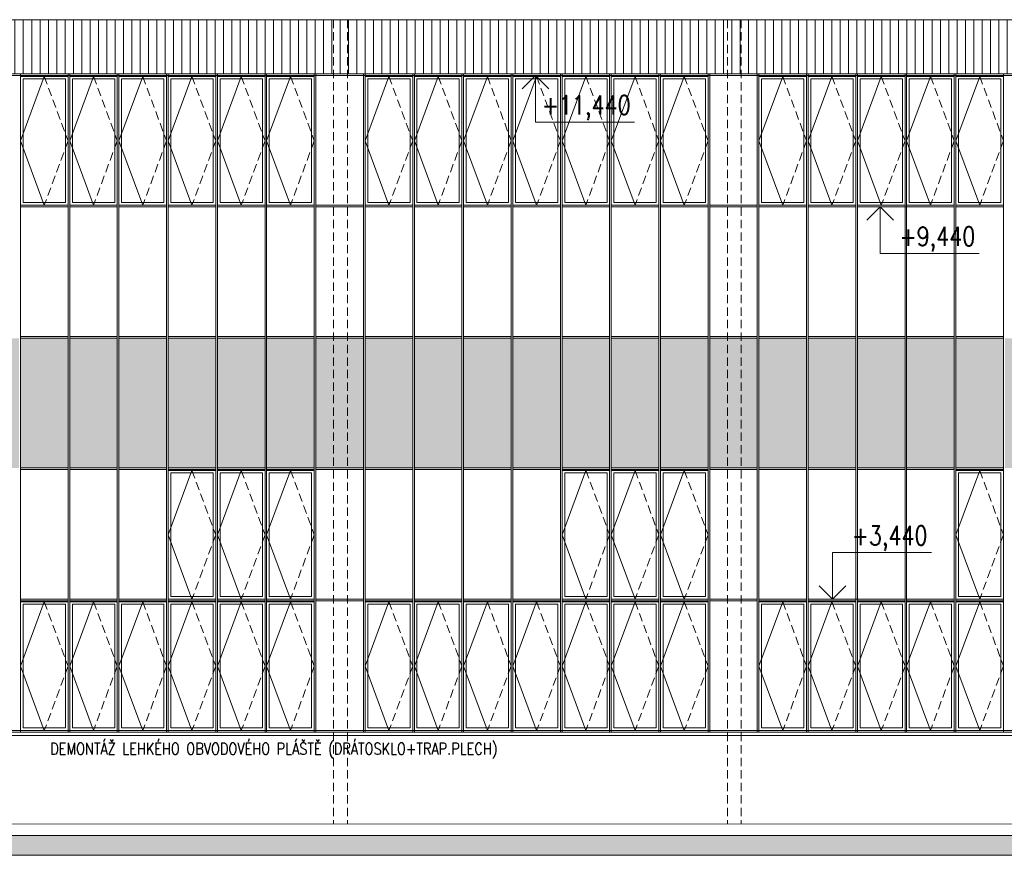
# Model space of a CAD drawing. Header units: millimetres. Extents: x -485339 to 350584, y -2181201 to -313328.
# Tile 101 of 115: x -108767 to -93767, y -547955 to -535230. Entities that reach past the tile are written whole.
import ezdxf
from ezdxf.enums import TextEntityAlignment as Align

# ---------------------------------------------------------------- set-up
doc = ezdxf.new("R2010")
doc.units = ezdxf.units.MM
doc.header["$LTSCALE"] = 10
doc.linetypes.add('ČÁRKOVANÁ', pattern=[19.05, 12.7, -6.35])
for name, color, linetype, lineweight, true_color in [('BOUR_OBV.PLÁŠT', 7, 'Continuous', 18, 0x4ccd32), ('BOUR_OKNA', 7, 'Continuous', 18, 0x4ccd32), ('BOUR_ŠRAFY', 7, 'Continuous', 18, 0x4ccd32), ('BOURÁNÍ_POPIS', 7, 'Continuous', 18, 0x4ccd32)]:
    doc.layers.add(name, color=color, linetype=linetype, lineweight=lineweight, true_color=true_color)
for name, color, linetype, lineweight in [('St_kóty_výškové', 132, 'Continuous', 18), ('St_otvory_okna', 40, 'Continuous', 18), ('St_sloupy_opláštění_pohled', 25, 'ČÁRKOVANÁ', 18), ('St_čáry_obrys', 5, 'Continuous', 35), ('St_čáry_plné', 250, 'Continuous', 18), ('St_šrafy', 250, 'Continuous', 18)]:
    doc.layers.add(name, color=color, linetype=linetype, lineweight=lineweight)
doc.styles.add('ROMANS', font='romans.shx', dxfattribs={"width": 0.8})
doc.styles.get("Standard").update_dxf_attribs({"font": 'simplex.shx', "width": 0.8})

# ---------------------------------------------------------------- blocks, each defined once
blk = doc.blocks.new('*U109')
at = {"layer": 'St_sloupy_opláštění_pohled'}
for points in [[(-105, 6125), (-105, -6125)], [(105, 6125), (105, -6125)]]:
    blk.add_lwpolyline(points, dxfattribs=at)
blk = doc.blocks.new('*U110')
at = {"layer": 'St_šrafy'}
for p in [(-30000, 0), (-24000, 0)]:
    blk.add_blockref('*U109', p, dxfattribs=at)
blk = doc.blocks.new('*U165')
at = {"color": 0, "linetype": 'ByBlock', "lineweight": -2}
blk.add_line((3, 0), (-7, 0), dxfattribs=at)
for points in [[(0, 0), (0, 6.12), (0, 6.12), (-13, 6.12)], [(1.75, 1.75), (0, 0), (-1.75, 1.75)]]:
    blk.add_lwpolyline(points, dxfattribs=at)
at = {"color": 0, "linetype": 'ByBlock', "lineweight": -2, "style": 'ROMANS', "width": 0.8}
blk.add_attdef('VYSKA', text='', height=2.5, dxfattribs=at).set_placement((-3.45, 9.62), align=Align.TOP_RIGHT)
blk.add_attdef('POPIS_001', text='', height=2.5, dxfattribs=at).set_placement((-12.5, 5.12), align=Align.TOP_LEFT)
blk = doc.blocks.new('*U166')
at = {"color": 0, "linetype": 'ByBlock', "lineweight": -2}
blk.add_line((3, 0), (-7, 0), dxfattribs=at)
for points in [[(0, 0), (0, -6.12), (0, -6.12), (-13, -6.12)], [(1.75, -1.75), (0, 0), (-1.75, -1.75)]]:
    blk.add_lwpolyline(points, dxfattribs=at)
at = {"color": 0, "linetype": 'ByBlock', "lineweight": -2, "style": 'ROMANS', "width": 0.8}
blk.add_attdef('VYSKA', text='', height=2.5, dxfattribs=at).set_placement((-3.45, -2.62), align=Align.TOP_RIGHT)
blk.add_attdef('POPIS_001', text='', height=2.5, dxfattribs=at).set_placement((-12.5, -7.13), align=Align.TOP_LEFT)
blk = doc.blocks.new('G$CE9516F89')
at = {"layer": 'St_otvory_okna', "color": 0}
for points in [[(0, 0), (725, 0), (725, 1962.5), (0, 1962.5)], [(40, 40), (685, 40), (685, 1922.5), (40, 1922.5)]]:
    blk.add_lwpolyline(points, close=True, dxfattribs=at)
blk.add_lwpolyline([(362.5, 1962.5), (0, 981.25), (362.5, 0)], dxfattribs=at)
at = {"layer": 'St_otvory_okna', "color": 0, "linetype": 'ČÁRKOVANÁ'}
blk.add_lwpolyline([(362.5, 1962.5), (725, 981.25), (362.5, 0)], dxfattribs=at)

msp = doc.modelspace()

# ---------------------------------------------------------------- hatches: boundary and pattern name
at = {"layer": 'BOUR_ŠRAFY'}
h = msp.add_hatch(dxfattribs=at)
h.set_pattern_fill('ANSI31', color=256, scale=40, angle=45)
h.set_pattern_definition([(90, (0, 160416.98), (-127, 8e-15), [])])
h.paths.add_polyline_path([(-105754.9, -536055.2), (-105029.9, -536055.2), (-105004.9, -536055.2), (-104279.9, -536055.2), (-104254.9, -536055.2), (-103529.9, -536055.2), (-103504.9, -536055.2), (-102779.9, -536055.2), (-102754.9, -536055.2), (-102029.9, -536055.2), (-102004.9, -536055.2), (-101279.9, -536055.2), (-101254.9, -536055.2), (-100529.9, -536055.2), (-100504.9, -536055.2), (-99779.9, -536055.2), (-99754.9, -536055.2), (-99029.9, -536055.2), (-99004.9, -536055.2), (-98279.9, -536055.2), (-98254.9, -536055.2), (-97529.9, -536055.2), (-97504.9, -536055.2), (-96779.9, -536055.2), (-96754.9, -536055.2), (-96029.9, -536055.2), (-96004.9, -536055.2), (-95279.9, -536055.2), (-95254.9, -536055.2), (-94529.9, -536055.2), (-94504.9, -536055.2), (-93779.9, -536055.2), (-93754.9, -536055.2), (-93029.9, -536055.2), (-93004.9, -536055.2), (-92279.9, -536055.2), (-92254.9, -536055.2), (-91529.9, -536055.2), (-91504.9, -536055.2), (-90779.9, -536055.2), (-90754.9, -536055.2), (-90029.9, -536055.2), (-90004.9, -536055.2), (-89279.9, -536055.2), (-89254.9, -536055.2), (-88529.9, -536055.2), (-88504.9, -536055.2), (-87779.9, -536055.2), (-87754.9, -536055.2), (-87029.9, -536055.2), (-87004.9, -536055.2), (-86279.9, -536055.2), (-86254.9, -536055.2), (-85529.9, -536055.2), (-85504.9, -536055.2), (-84779.9, -536055.2), (-84754.9, -536055.2), (-84029.9, -536055.2), (-84004.9, -536055.2), (-83279.9, -536055.2), (-83254.9, -536055.2), (-82529.9, -536055.2), (-82504.9, -536055.2), (-81779.9, -536055.2), (-81754.9, -536055.2), (-81029.9, -536055.2), (-81004.9, -536055.2), (-80279.9, -536055.2), (-80254.9, -536055.2), (-79529.9, -536055.2), (-79504.9, -536055.2), (-78779.9, -536055.2), (-78754.9, -536055.2), (-78029.9, -536055.2), (-78004.9, -536055.2), (-77279.9, -536055.2), (-77254.9, -536055.2), (-76529.9, -536055.2), (-76504.9, -536055.2), (-75779.9, -536055.2), (-75754.9, -536055.2), (-75029.9, -536055.2), (-75004.9, -536055.2), (-74279.9, -536055.2), (-74254.9, -536055.2), (-73529.9, -536055.2), (-73504.9, -536055.2), (-72779.9, -536055.2), (-72754.9, -536055.2), (-72029.9, -536055.2), (-72004.9, -536055.2), (-71279.9, -536055.2), (-71254.9, -536055.2), (-70529.9, -536055.2), (-70504.9, -536055.2), (-70504.9, -535230.1), (-140279.9, -535230.1), (-140279.9, -536055.2), (-140254.9, -536055.2), (-139529.9, -536055.2), (-139504.9, -536055.2), (-138779.9, -536055.2), (-138754.9, -536055.2), (-138029.9, -536055.2), (-138004.9, -536055.2), (-137279.9, -536055.2), (-137254.9, -536055.2), (-136529.9, -536055.2), (-136504.9, -536055.2), (-135779.9, -536055.2), (-135754.9, -536055.2), (-135029.9, -536055.2), (-135004.9, -536055.2), (-134279.9, -536055.2), (-134254.9, -536055.2), (-133529.9, -536055.2), (-133504.9, -536055.2), (-132779.9, -536055.2), (-132754.9, -536055.2), (-132029.9, -536055.2), (-132004.9, -536055.2), (-131279.9, -536055.2), (-131254.9, -536055.2), (-130529.9, -536055.2), (-130504.9, -536055.2), (-129779.9, -536055.2), (-129754.9, -536055.2), (-129029.9, -536055.2), (-129004.9, -536055.2), (-128279.9, -536055.2), (-128254.9, -536055.2), (-127529.9, -536055.2), (-127504.9, -536055.2), (-126779.9, -536055.2), (-126754.9, -536055.2), (-126029.9, -536055.2), (-126004.9, -536055.2), (-125279.9, -536055.2), (-125254.9, -536055.2), (-124529.9, -536055.2), (-124504.9, -536055.2), (-123779.9, -536055.2), (-123754.9, -536055.2), (-123029.9, -536055.2), (-123004.9, -536055.2), (-122279.9, -536055.2), (-122254.9, -536055.2), (-121529.9, -536055.2), (-121504.9, -536055.2), (-120779.9, -536055.2), (-120754.9, -536055.2), (-120029.9, -536055.2), (-120004.9, -536055.2), (-119279.9, -536055.2), (-119254.9, -536055.2), (-118529.9, -536055.2), (-118504.9, -536055.2), (-117779.9, -536055.2), (-117754.9, -536055.2), (-117029.9, -536055.2), (-117004.9, -536055.2), (-116279.9, -536055.2), (-116254.9, -536055.2), (-115529.9, -536055.2), (-115504.9, -536055.2), (-114779.9, -536055.2), (-114754.9, -536055.2), (-114029.9, -536055.2), (-114004.9, -536055.2), (-113279.9, -536055.2), (-113254.9, -536055.2), (-112529.9, -536055.2), (-112504.9, -536055.2), (-111779.9, -536055.2), (-111754.9, -536055.2), (-111029.9, -536055.2), (-111004.9, -536055.2), (-110279.9, -536055.2), (-110254.9, -536055.2), (-109529.9, -536055.2), (-109504.9, -536055.2), (-108779.9, -536055.2), (-108754.9, -536055.2), (-108029.9, -536055.2), (-108004.9, -536055.2), (-107279.9, -536055.2), (-107254.9, -536055.2), (-106529.9, -536055.2), (-106504.9, -536055.2), (-105779.9, -536055.2)])
at = {"layer": 'St_otvory_okna'}
h = msp.add_hatch(color=254, dxfattribs=at)
h.dxf.hatch_style = 1
h.paths.add_polyline_path([(-139504.9, -542055.2), (-138779.9, -542055.2), (-138779.9, -540080.2), (-139504.9, -540080.2)])
h.paths.add_polyline_path([(-138029.9, -540080.2), (-138754.9, -540080.2), (-138754.9, -542055.2), (-138029.9, -542055.2)])
h.paths.add_polyline_path([(-137279.9, -540080.2), (-138004.9, -540080.2), (-138004.9, -542055.2), (-137279.9, -542055.2)])
h.paths.add_polyline_path([(-136529.9, -540080.2), (-137254.9, -540080.2), (-137254.9, -542055.2), (-136529.9, -542055.2)])
h.paths.add_polyline_path([(-136504.9, -542055.2), (-135779.9, -542055.2), (-135779.9, -540080.2), (-136504.9, -540080.2)])
h.paths.add_polyline_path([(-135754.9, -542055.2), (-135029.9, -542055.2), (-135029.9, -540080.2), (-135754.9, -540080.2)])
h.paths.add_polyline_path([(-135004.9, -542055.2), (-134279.9, -542055.2), (-134279.9, -540080.2), (-135004.9, -540080.2)])
h.paths.add_polyline_path([(-134254.9, -542055.2), (-133529.9, -542055.2), (-133529.9, -540080.2), (-134254.9, -540080.2)])
h.paths.add_polyline_path([(-132779.9, -540080.2), (-133504.9, -540080.2), (-133504.9, -542055.2), (-132779.9, -542055.2)])
h.paths.add_polyline_path([(-132754.9, -542055.2), (-132029.9, -542055.2), (-132029.9, -540080.2), (-132754.9, -540080.2)])
h.paths.add_polyline_path([(-132004.9, -542055.2), (-131279.9, -542055.2), (-131279.9, -540080.2), (-132004.9, -540080.2)])
h.paths.add_polyline_path([(-131254.9, -542055.2), (-130529.9, -542055.2), (-130529.9, -540080.2), (-131254.9, -540080.2)])
h.paths.add_polyline_path([(-130504.9, -542055.2), (-129779.9, -542055.2), (-129779.9, -540080.2), (-130504.9, -540080.2)])
h.paths.add_polyline_path([(-129754.9, -542055.2), (-129029.9, -542055.2), (-129029.9, -540080.2), (-129754.9, -540080.2)])
h.paths.add_polyline_path([(-129004.9, -542055.2), (-128279.9, -542055.2), (-128279.9, -540080.2), (-129004.9, -540080.2)])
h.paths.add_polyline_path([(-128254.9, -542055.2), (-127529.9, -542055.2), (-127529.9, -540080.2), (-128254.9, -540080.2)])
h.paths.add_polyline_path([(-127504.9, -542055.2), (-126779.9, -542055.2), (-126779.9, -540080.2), (-127504.9, -540080.2)])
h.paths.add_polyline_path([(-126754.9, -542055.2), (-126029.9, -542055.2), (-126029.9, -540080.2), (-126754.9, -540080.2)])
h.paths.add_polyline_path([(-126004.9, -542055.2), (-125279.9, -542055.2), (-125279.9, -540080.2), (-126004.9, -540080.2)])
h.paths.add_polyline_path([(-125254.9, -542055.2), (-124529.9, -542055.2), (-124529.9, -540080.2), (-125254.9, -540080.2)])
h.paths.add_polyline_path([(-124504.9, -542055.2), (-123779.9, -542055.2), (-123779.9, -540080.2), (-124504.9, -540080.2)])
h.paths.add_polyline_path([(-123754.9, -542055.2), (-123029.9, -542055.2), (-123029.9, -540080.2), (-123754.9, -540080.2)])
h.paths.add_polyline_path([(-123004.9, -542055.2), (-122279.9, -542055.2), (-122279.9, -540080.2), (-123004.9, -540080.2)])
h.paths.add_polyline_path([(-122254.9, -542055.2), (-121529.9, -542055.2), (-121529.9, -540080.2), (-122254.9, -540080.2)])
h.paths.add_polyline_path([(-121504.9, -542055.2), (-120779.9, -542055.2), (-120779.9, -540080.2), (-121504.9, -540080.2)])
h.paths.add_polyline_path([(-120754.9, -542055.2), (-120029.9, -542055.2), (-120029.9, -540080.2), (-120754.9, -540080.2)])
h.paths.add_polyline_path([(-120004.9, -542055.2), (-119279.9, -542055.2), (-119279.9, -540080.2), (-120004.9, -540080.2)])
h.paths.add_polyline_path([(-119254.9, -542055.2), (-118529.9, -542055.2), (-118529.9, -540080.2), (-119254.9, -540080.2)])
h.paths.add_polyline_path([(-118504.9, -542055.2), (-117779.9, -542055.2), (-117779.9, -540080.2), (-118504.9, -540080.2)])
h.paths.add_polyline_path([(-117754.9, -542055.2), (-117029.9, -542055.2), (-117029.9, -540080.2), (-117754.9, -540080.2)])
h.paths.add_polyline_path([(-116254.9, -542055.2), (-115529.9, -542055.2), (-115529.9, -540080.2), (-116254.9, -540080.2)])
h.paths.add_polyline_path([(-117004.9, -542055.2), (-116279.9, -542055.2), (-116279.9, -540080.2), (-117004.9, -540080.2)])
h.paths.add_polyline_path([(-115504.9, -542055.2), (-114779.9, -542055.2), (-114779.9, -540080.2), (-115504.9, -540080.2)])
h.paths.add_polyline_path([(-114754.9, -542055.2), (-114029.9, -542055.2), (-114029.9, -540080.2), (-114754.9, -540080.2)])
h.paths.add_polyline_path([(-114004.9, -542055.2), (-113279.9, -542055.2), (-113279.9, -540080.2), (-114004.9, -540080.2)])
h.paths.add_polyline_path([(-113254.9, -542055.2), (-112529.9, -542055.2), (-112529.9, -540080.2), (-113254.9, -540080.2)])
h.paths.add_polyline_path([(-112504.9, -542055.2), (-111779.9, -542055.2), (-111779.9, -540080.2), (-112504.9, -540080.2)])
h.paths.add_polyline_path([(-111754.9, -542055.2), (-111029.9, -542055.2), (-111029.9, -540080.2), (-111754.9, -540080.2)])
h.paths.add_polyline_path([(-111004.9, -542055.2), (-110279.9, -542055.2), (-110279.9, -540080.2), (-111004.9, -540080.2)])
h.paths.add_polyline_path([(-110254.9, -542055.2), (-109529.9, -542055.2), (-109529.9, -540080.2), (-110254.9, -540080.2)])
h.paths.add_polyline_path([(-109504.9, -542055.2), (-108779.9, -542055.2), (-108779.9, -540080.2), (-109504.9, -540080.2)])
h.paths.add_polyline_path([(-108754.9, -542055.2), (-108029.9, -542055.2), (-108029.9, -540080.2), (-108754.9, -540080.2)])
h.paths.add_polyline_path([(-108004.9, -542055.2), (-107279.9, -542055.2), (-107279.9, -540080.2), (-108004.9, -540080.2)])
h.paths.add_polyline_path([(-107254.9, -542055.2), (-106529.9, -542055.2), (-106529.9, -540080.2), (-107254.9, -540080.2)])
h.paths.add_polyline_path([(-106504.9, -542055.2), (-105779.9, -542055.2), (-105779.9, -540080.2), (-106504.9, -540080.2)])
h.paths.add_polyline_path([(-105754.9, -542055.2), (-105029.9, -542055.2), (-105029.9, -540080.2), (-105754.9, -540080.2)])
h.paths.add_polyline_path([(-105004.9, -542055.2), (-104279.9, -542055.2), (-104279.9, -540080.2), (-105004.9, -540080.2)])
h.paths.add_polyline_path([(-104254.9, -542055.2), (-103529.9, -542055.2), (-103529.9, -540080.2), (-104254.9, -540080.2)])
h.paths.add_polyline_path([(-103504.9, -542055.2), (-102779.9, -542055.2), (-102779.9, -540080.2), (-103504.9, -540080.2)])
h.paths.add_polyline_path([(-102754.9, -542055.2), (-102029.9, -542055.2), (-102029.9, -540080.2), (-102754.9, -540080.2)])
h.paths.add_polyline_path([(-102004.9, -542055.2), (-101279.9, -542055.2), (-101279.9, -540080.2), (-102004.9, -540080.2)])
h.paths.add_polyline_path([(-101254.9, -542055.2), (-100529.9, -542055.2), (-100529.9, -540080.2), (-101254.9, -540080.2)])
h.paths.add_polyline_path([(-100504.9, -542055.2), (-99779.9, -542055.2), (-99779.9, -540080.2), (-100504.9, -540080.2)])
h.paths.add_polyline_path([(-99754.9, -542055.2), (-99029.9, -542055.2), (-99029.9, -540080.2), (-99754.9, -540080.2)])
h.paths.add_polyline_path([(-99004.9, -542055.2), (-98279.9, -542055.2), (-98279.9, -540080.2), (-99004.9, -540080.2)])
h.paths.add_polyline_path([(-98254.9, -542055.2), (-97529.9, -542055.2), (-97529.9, -540080.2), (-98254.9, -540080.2)])
h.paths.add_polyline_path([(-97504.9, -542055.2), (-96779.9, -542055.2), (-96779.9, -540080.2), (-97504.9, -540080.2)])
h.paths.add_polyline_path([(-96754.9, -542055.2), (-96029.9, -542055.2), (-96029.9, -540080.2), (-96754.9, -540080.2)])
h.paths.add_polyline_path([(-96004.9, -542055.2), (-95279.9, -542055.2), (-95279.9, -540080.2), (-96004.9, -540080.2)])
h.paths.add_polyline_path([(-95254.9, -542055.2), (-94529.9, -542055.2), (-94529.9, -540080.2), (-95254.9, -540080.2)])
h.paths.add_polyline_path([(-94504.9, -542055.2), (-93779.9, -542055.2), (-93779.9, -540080.2), (-94504.9, -540080.2)])
h.paths.add_polyline_path([(-93754.9, -542055.2), (-93029.9, -542055.2), (-93029.9, -540080.2), (-93754.9, -540080.2)])
h.paths.add_polyline_path([(-93004.9, -542055.2), (-92279.9, -542055.2), (-92279.9, -540080.2), (-93004.9, -540080.2)])
h.paths.add_polyline_path([(-92254.9, -542055.2), (-91529.9, -542055.2), (-91529.9, -540080.2), (-92254.9, -540080.2)])
h.paths.add_polyline_path([(-91504.9, -542055.2), (-90779.9, -542055.2), (-90779.9, -540080.2), (-91504.9, -540080.2)])
h.paths.add_polyline_path([(-90754.9, -542055.2), (-90029.9, -542055.2), (-90029.9, -540080.2), (-90754.9, -540080.2)])
h.paths.add_polyline_path([(-90004.9, -542055.2), (-89279.9, -542055.2), (-89279.9, -540080.2), (-90004.9, -540080.2)])
h.paths.add_polyline_path([(-89254.9, -542055.2), (-88529.9, -542055.2), (-88529.9, -540080.2), (-89254.9, -540080.2)])
h.paths.add_polyline_path([(-88504.9, -542055.2), (-87779.9, -542055.2), (-87779.9, -540080.2), (-88504.9, -540080.2)])
h.paths.add_polyline_path([(-87754.9, -542055.2), (-87029.9, -542055.2), (-87029.9, -540080.2), (-87754.9, -540080.2)])
h.paths.add_polyline_path([(-87004.9, -542055.2), (-86279.9, -542055.2), (-86279.9, -540080.2), (-87004.9, -540080.2)])
h.paths.add_polyline_path([(-86254.9, -542055.2), (-85529.9, -542055.2), (-85529.9, -540080.2), (-86254.9, -540080.2)])
h.paths.add_polyline_path([(-85504.9, -542055.2), (-84779.9, -542055.2), (-84779.9, -540080.2), (-85504.9, -540080.2)])
h.paths.add_polyline_path([(-84754.9, -542055.2), (-84029.9, -542055.2), (-84029.9, -540080.2), (-84754.9, -540080.2)])
h.paths.add_polyline_path([(-84004.9, -542055.2), (-83279.9, -542055.2), (-83279.9, -540080.2), (-84004.9, -540080.2)])
h.paths.add_polyline_path([(-83254.9, -542055.2), (-82529.9, -542055.2), (-82529.9, -540080.2), (-83254.9, -540080.2)])
h.paths.add_polyline_path([(-82504.9, -542055.2), (-81779.9, -542055.2), (-81779.9, -540080.2), (-82504.9, -540080.2)])
h.paths.add_polyline_path([(-81754.9, -542055.2), (-81029.9, -542055.2), (-81029.9, -540080.2), (-81754.9, -540080.2)])
h.paths.add_polyline_path([(-81004.9, -542055.2), (-80279.9, -542055.2), (-80279.9, -540080.2), (-81004.9, -540080.2)])
h.paths.add_polyline_path([(-80254.9, -542055.2), (-79529.9, -542055.2), (-79529.9, -540080.2), (-80254.9, -540080.2)])
h.paths.add_polyline_path([(-79504.9, -542055.2), (-78779.9, -542055.2), (-78779.9, -540080.2), (-79504.9, -540080.2)])
h.paths.add_polyline_path([(-78754.9, -542055.2), (-78029.9, -542055.2), (-78029.9, -540080.2), (-78754.9, -540080.2)])
h.paths.add_polyline_path([(-78004.9, -542055.2), (-77279.9, -542055.2), (-77279.9, -540080.2), (-78004.9, -540080.2)])
h.paths.add_polyline_path([(-77254.9, -542055.2), (-76529.9, -542055.2), (-76529.9, -540080.2), (-77254.9, -540080.2)])
h.paths.add_polyline_path([(-76504.9, -542055.2), (-75779.9, -542055.2), (-75779.9, -540080.2), (-76504.9, -540080.2)])
h.paths.add_polyline_path([(-75754.9, -542055.2), (-75029.9, -542055.2), (-75029.9, -540080.2), (-75754.9, -540080.2)])
h.paths.add_polyline_path([(-75004.9, -542055.2), (-74279.9, -542055.2), (-74279.9, -540080.2), (-75004.9, -540080.2)])
h.paths.add_polyline_path([(-74254.9, -542055.2), (-73529.9, -542055.2), (-73529.9, -540080.2), (-74254.9, -540080.2)])
h.paths.add_polyline_path([(-72779.9, -540080.2), (-73504.9, -540080.2), (-73504.9, -542055.2), (-72779.9, -542055.2)])
h.paths.add_polyline_path([(-72029.9, -540080.2), (-72754.9, -540080.2), (-72754.9, -542055.2), (-72029.9, -542055.2)])
h.paths.add_polyline_path([(-71279.9, -540080.2), (-72004.9, -540080.2), (-72004.9, -542055.2), (-71279.9, -542055.2)])
h.paths.add_polyline_path([(-70529.9, -540080.2), (-71254.9, -540080.2), (-71254.9, -542055.2), (-70529.9, -542055.2)])
at = {"layer": 'St_šrafy'}
h = msp.add_hatch(color=256, dxfattribs=at)
h.dxf.hatch_style = 1
h.paths.add_polyline_path([(-142454.3, -547955.2), (-42636.8, -547955.2), (-42636.8, -547655.2), (-142454.3, -547655.2)])

# ---------------------------------------------------------------- linework, layer by layer
at = {"layer": 'BOUR_OBV.PLÁŠT'}
for p, q in [((-140279.9, -536055.2), (-70504.9, -536055.2)), ((-140254.9, -536080.2), (-70529.9, -536080.2)), ((-108754.9, -540080.2), (-108754.9, -542055.2)), ((-108029.9, -540080.2), (-108754.9, -540080.2)), ((-108029.9, -542055.2), (-108029.9, -540080.2)), ((-108004.9, -540080.2), (-108004.9, -542055.2)), ((-107279.9, -540080.2), (-108004.9, -540080.2)), ((-107279.9, -542055.2), (-107279.9, -540080.2)), ((-107254.9, -540080.2), (-107254.9, -542055.2)), ((-106529.9, -540080.2), (-107254.9, -540080.2)), ((-106529.9, -542055.2), (-106529.9, -540080.2)), ((-106504.9, -540080.2), (-106504.9, -542055.2)), ((-105779.9, -540080.2), (-106504.9, -540080.2)), ((-105779.9, -542055.2), (-105779.9, -540080.2)), ((-105754.9, -540080.2), (-105754.9, -542055.2)), ((-105029.9, -540080.2), (-105754.9, -540080.2)), ((-105029.9, -542055.2), (-105029.9, -540080.2)), ((-105004.9, -540080.2), (-105004.9, -542055.2)), ((-104279.9, -540080.2), (-105004.9, -540080.2)), ((-104279.9, -542055.2), (-104279.9, -540080.2)), ((-104254.9, -540080.2), (-104254.9, -542055.2)), ((-103529.9, -540080.2), (-104254.9, -540080.2)), ((-103529.9, -542055.2), (-103529.9, -540080.2)), ((-103504.9, -540080.2), (-103504.9, -542055.2)), ((-102779.9, -540080.2), (-103504.9, -540080.2)), ((-102779.9, -542055.2), (-102779.9, -540080.2)), ((-102754.9, -540080.2), (-102754.9, -542055.2)), ((-102029.9, -540080.2), (-102754.9, -540080.2)), ((-102029.9, -542055.2), (-102029.9, -540080.2)), ((-102004.9, -540080.2), (-102004.9, -542055.2)), ((-101279.9, -540080.2), (-102004.9, -540080.2)), ((-101279.9, -542055.2), (-101279.9, -540080.2)), ((-101254.9, -540080.2), (-101254.9, -542055.2)), ((-100529.9, -540080.2), (-101254.9, -540080.2)), ((-100529.9, -542055.2), (-100529.9, -540080.2)), ((-100504.9, -540080.2), (-100504.9, -542055.2)), ((-99779.9, -540080.2), (-100504.9, -540080.2)), ((-99779.9, -542055.2), (-99779.9, -540080.2)), ((-99754.9, -540080.2), (-99754.9, -542055.2)), ((-99029.9, -540080.2), (-99754.9, -540080.2)), ((-99029.9, -542055.2), (-99029.9, -540080.2)), ((-99004.9, -540080.2), (-99004.9, -542055.2)), ((-98279.9, -540080.2), (-99004.9, -540080.2)), ((-98279.9, -542055.2), (-98279.9, -540080.2)), ((-98254.9, -540080.2), (-98254.9, -542055.2)), ((-97529.9, -540080.2), (-98254.9, -540080.2)), ((-97529.9, -542055.2), (-97529.9, -540080.2)), ((-97504.9, -540080.2), (-97504.9, -542055.2)), ((-96779.9, -540080.2), (-97504.9, -540080.2)), ((-96779.9, -542055.2), (-96779.9, -540080.2)), ((-96754.9, -540080.2), (-96754.9, -542055.2)), ((-96029.9, -540080.2), (-96754.9, -540080.2)), ((-96029.9, -542055.2), (-96029.9, -540080.2)), ((-96004.9, -540080.2), (-96004.9, -542055.2)), ((-95279.9, -540080.2), (-96004.9, -540080.2)), ((-95279.9, -542055.2), (-95279.9, -540080.2)), ((-95254.9, -540080.2), (-95254.9, -542055.2)), ((-94529.9, -540080.2), (-95254.9, -540080.2)), ((-94529.9, -542055.2), (-94529.9, -540080.2)), ((-94504.9, -540080.2), (-94504.9, -542055.2)), ((-93779.9, -540080.2), (-94504.9, -540080.2)), ((-93779.9, -542055.2), (-93779.9, -540080.2)), ((-108754.9, -542055.2), (-108029.9, -542055.2)), ((-108004.9, -542055.2), (-107279.9, -542055.2)), ((-107254.9, -542055.2), (-106529.9, -542055.2)), ((-106504.9, -542055.2), (-105779.9, -542055.2)), ((-105754.9, -542055.2), (-105029.9, -542055.2)), ((-105004.9, -542055.2), (-104279.9, -542055.2)), ((-104254.9, -542055.2), (-103529.9, -542055.2)), ((-103504.9, -542055.2), (-102779.9, -542055.2)), ((-102754.9, -542055.2), (-102029.9, -542055.2)), ((-102004.9, -542055.2), (-101279.9, -542055.2)), ((-101254.9, -542055.2), (-100529.9, -542055.2)), ((-100504.9, -542055.2), (-99779.9, -542055.2)), ((-99754.9, -542055.2), (-99029.9, -542055.2)), ((-99004.9, -542055.2), (-98279.9, -542055.2)), ((-98254.9, -542055.2), (-97529.9, -542055.2)), ((-97504.9, -542055.2), (-96779.9, -542055.2)), ((-96754.9, -542055.2), (-96029.9, -542055.2)), ((-96004.9, -542055.2), (-95279.9, -542055.2)), ((-95254.9, -542055.2), (-94529.9, -542055.2)), ((-94504.9, -542055.2), (-93779.9, -542055.2)), ((-70504.9, -546080.2), (-140279.9, -546080.2)), ((-70529.9, -546055.2), (-140254.9, -546055.2))]:
    msp.add_line(p, q, dxfattribs=at)
for points in [[(-108754.9, -536055.2), (-108029.9, -536055.2)], [(-108754.9, -546080.2), (-108754.9, -536055.2)], [(-108754.9, -536080.2), (-108029.9, -536080.2)], [(-108029.9, -546080.2), (-108029.9, -536055.2)], [(-108004.9, -536055.2), (-107279.9, -536055.2)], [(-108004.9, -546080.2), (-108004.9, -536055.2)], [(-108004.9, -536080.2), (-107279.9, -536080.2)], [(-107279.9, -546080.2), (-107279.9, -536055.2)], [(-107254.9, -536055.2), (-106529.9, -536055.2)], [(-107254.9, -546080.2), (-107254.9, -536055.2)], [(-107254.9, -536080.2), (-106529.9, -536080.2)], [(-106529.9, -546080.2), (-106529.9, -536055.2)], [(-106504.9, -536055.2), (-105779.9, -536055.2)], [(-106504.9, -546080.2), (-106504.9, -536055.2)], [(-106504.9, -536080.2), (-105779.9, -536080.2)], [(-105779.9, -546080.2), (-105779.9, -536055.2)], [(-105754.9, -536055.2), (-105029.9, -536055.2)], [(-105754.9, -546080.2), (-105754.9, -536055.2)], [(-105754.9, -536080.2), (-105029.9, -536080.2)], [(-105029.9, -546080.2), (-105029.9, -536055.2)], [(-105004.9, -536055.2), (-104279.9, -536055.2)], [(-105004.9, -546080.2), (-105004.9, -536055.2)], [(-105004.9, -536080.2), (-104279.9, -536080.2)], [(-104279.9, -546080.2), (-104279.9, -536055.2)], [(-104254.9, -536055.2), (-103529.9, -536055.2)], [(-104254.9, -546080.2), (-104254.9, -536055.2)], [(-104254.9, -536080.2), (-103529.9, -536080.2)], [(-103529.9, -546080.2), (-103529.9, -536055.2)], [(-103504.9, -536055.2), (-102779.9, -536055.2)], [(-103504.9, -546080.2), (-103504.9, -536055.2)], [(-103504.9, -536080.2), (-102779.9, -536080.2)], [(-102779.9, -546080.2), (-102779.9, -536055.2)], [(-102754.9, -536055.2), (-102029.9, -536055.2)], [(-102754.9, -546080.2), (-102754.9, -536055.2)], [(-102754.9, -536080.2), (-102029.9, -536080.2)], [(-102029.9, -546080.2), (-102029.9, -536055.2)], [(-102004.9, -536055.2), (-101279.9, -536055.2)], [(-102004.9, -546080.2), (-102004.9, -536055.2)], [(-102004.9, -536080.2), (-101279.9, -536080.2)], [(-101279.9, -546080.2), (-101279.9, -536055.2)], [(-101254.9, -536055.2), (-100529.9, -536055.2)], [(-101254.9, -546080.2), (-101254.9, -536055.2)], [(-101254.9, -536080.2), (-100529.9, -536080.2)], [(-100529.9, -546080.2), (-100529.9, -536055.2)], [(-100504.9, -536055.2), (-99779.9, -536055.2)], [(-100504.9, -546080.2), (-100504.9, -536055.2)], [(-100504.9, -536080.2), (-99779.9, -536080.2)], [(-99779.9, -546080.2), (-99779.9, -536055.2)], [(-99754.9, -536055.2), (-99029.9, -536055.2)], [(-99754.9, -546080.2), (-99754.9, -536055.2)], [(-99754.9, -536080.2), (-99029.9, -536080.2)], [(-99029.9, -546080.2), (-99029.9, -536055.2)], [(-99004.9, -536055.2), (-98279.9, -536055.2)], [(-99004.9, -546080.2), (-99004.9, -536055.2)], [(-99004.9, -536080.2), (-98279.9, -536080.2)], [(-98279.9, -546080.2), (-98279.9, -536055.2)], [(-98254.9, -536055.2), (-97529.9, -536055.2)], [(-98254.9, -546080.2), (-98254.9, -536055.2)], [(-98254.9, -536080.2), (-97529.9, -536080.2)], [(-97529.9, -546080.2), (-97529.9, -536055.2)], [(-97504.9, -536055.2), (-96779.9, -536055.2)], [(-97504.9, -546080.2), (-97504.9, -536055.2)], [(-97504.9, -536080.2), (-96779.9, -536080.2)], [(-96779.9, -546080.2), (-96779.9, -536055.2)], [(-96754.9, -536055.2), (-96029.9, -536055.2)], [(-96754.9, -546080.2), (-96754.9, -536055.2)], [(-96754.9, -536080.2), (-96029.9, -536080.2)], [(-96029.9, -546080.2), (-96029.9, -536055.2)], [(-96004.9, -536055.2), (-95279.9, -536055.2)], [(-96004.9, -546080.2), (-96004.9, -536055.2)], [(-96004.9, -536080.2), (-95279.9, -536080.2)], [(-95279.9, -546080.2), (-95279.9, -536055.2)], [(-95254.9, -536055.2), (-94529.9, -536055.2)], [(-95254.9, -546080.2), (-95254.9, -536055.2)], [(-95254.9, -536080.2), (-94529.9, -536080.2)], [(-94529.9, -546080.2), (-94529.9, -536055.2)], [(-94504.9, -536055.2), (-93779.9, -536055.2)], [(-94504.9, -546080.2), (-94504.9, -536055.2)], [(-94504.9, -536080.2), (-93779.9, -536080.2)], [(-93779.9, -546080.2), (-93779.9, -536055.2)], [(-108754.9, -538055.2), (-108029.9, -538055.2)], [(-108754.9, -538080.2), (-108029.9, -538080.2)], [(-108004.9, -538055.2), (-107279.9, -538055.2)], [(-108004.9, -538080.2), (-107279.9, -538080.2)], [(-107254.9, -538055.2), (-106529.9, -538055.2)], [(-107254.9, -538080.2), (-106529.9, -538080.2)], [(-106504.9, -538055.2), (-105779.9, -538055.2)], [(-106504.9, -538080.2), (-105779.9, -538080.2)], [(-105754.9, -538055.2), (-105029.9, -538055.2)], [(-105754.9, -538080.2), (-105029.9, -538080.2)], [(-105004.9, -538055.2), (-104279.9, -538055.2)], [(-105004.9, -538080.2), (-104279.9, -538080.2)], [(-104254.9, -538055.2), (-103529.9, -538055.2)], [(-104254.9, -538080.2), (-103529.9, -538080.2)], [(-103504.9, -538055.2), (-102779.9, -538055.2)], [(-103504.9, -538080.2), (-102779.9, -538080.2)], [(-102754.9, -538055.2), (-102029.9, -538055.2)], [(-102754.9, -538080.2), (-102029.9, -538080.2)], [(-102004.9, -538055.2), (-101279.9, -538055.2)], [(-102004.9, -538080.2), (-101279.9, -538080.2)], [(-101254.9, -538055.2), (-100529.9, -538055.2)], [(-101254.9, -538080.2), (-100529.9, -538080.2)], [(-100504.9, -538055.2), (-99779.9, -538055.2)], [(-100504.9, -538080.2), (-99779.9, -538080.2)], [(-99754.9, -538055.2), (-99029.9, -538055.2)], [(-99754.9, -538080.2), (-99029.9, -538080.2)], [(-99004.9, -538055.2), (-98279.9, -538055.2)], [(-99004.9, -538080.2), (-98279.9, -538080.2)], [(-98254.9, -538055.2), (-97529.9, -538055.2)], [(-98254.9, -538080.2), (-97529.9, -538080.2)], [(-97504.9, -538055.2), (-96779.9, -538055.2)], [(-97504.9, -538080.2), (-96779.9, -538080.2)], [(-96754.9, -538055.2), (-96029.9, -538055.2)], [(-96754.9, -538080.2), (-96029.9, -538080.2)], [(-96004.9, -538055.2), (-95279.9, -538055.2)], [(-96004.9, -538080.2), (-95279.9, -538080.2)], [(-95254.9, -538055.2), (-94529.9, -538055.2)], [(-95254.9, -538080.2), (-94529.9, -538080.2)], [(-94504.9, -538055.2), (-93779.9, -538055.2)], [(-94504.9, -538080.2), (-93779.9, -538080.2)], [(-108754.9, -540055.2), (-108029.9, -540055.2)], [(-108754.9, -540080.2), (-108029.9, -540080.2)], [(-108004.9, -540055.2), (-107279.9, -540055.2)], [(-108004.9, -540080.2), (-107279.9, -540080.2)], [(-107254.9, -540055.2), (-106529.9, -540055.2)], [(-107254.9, -540080.2), (-106529.9, -540080.2)], [(-106504.9, -540055.2), (-105779.9, -540055.2)], [(-106504.9, -540080.2), (-105779.9, -540080.2)], [(-105754.9, -540055.2), (-105029.9, -540055.2)], [(-105754.9, -540080.2), (-105029.9, -540080.2)], [(-105004.9, -540055.2), (-104279.9, -540055.2)], [(-105004.9, -540080.2), (-104279.9, -540080.2)], [(-104254.9, -540055.2), (-103529.9, -540055.2)], [(-104254.9, -540080.2), (-103529.9, -540080.2)], [(-103504.9, -540055.2), (-102779.9, -540055.2)], [(-103504.9, -540080.2), (-102779.9, -540080.2)], [(-102754.9, -540055.2), (-102029.9, -540055.2)], [(-102754.9, -540080.2), (-102029.9, -540080.2)], [(-102004.9, -540055.2), (-101279.9, -540055.2)], [(-102004.9, -540080.2), (-101279.9, -540080.2)], [(-101254.9, -540055.2), (-100529.9, -540055.2)], [(-101254.9, -540080.2), (-100529.9, -540080.2)], [(-100504.9, -540055.2), (-99779.9, -540055.2)], [(-100504.9, -540080.2), (-99779.9, -540080.2)], [(-99754.9, -540055.2), (-99029.9, -540055.2)], [(-99754.9, -540080.2), (-99029.9, -540080.2)], [(-99004.9, -540055.2), (-98279.9, -540055.2)], [(-99004.9, -540080.2), (-98279.9, -540080.2)], [(-98254.9, -540055.2), (-97529.9, -540055.2)], [(-98254.9, -540080.2), (-97529.9, -540080.2)], [(-97504.9, -540055.2), (-96779.9, -540055.2)], [(-97504.9, -540080.2), (-96779.9, -540080.2)], [(-96754.9, -540055.2), (-96029.9, -540055.2)], [(-96754.9, -540080.2), (-96029.9, -540080.2)], [(-96004.9, -540055.2), (-95279.9, -540055.2)], [(-96004.9, -540080.2), (-95279.9, -540080.2)], [(-95254.9, -540055.2), (-94529.9, -540055.2)], [(-95254.9, -540080.2), (-94529.9, -540080.2)], [(-94504.9, -540055.2), (-93779.9, -540055.2)], [(-94504.9, -540080.2), (-93779.9, -540080.2)], [(-108754.9, -542055.2), (-108029.9, -542055.2)], [(-108754.9, -542080.2), (-108029.9, -542080.2)], [(-108004.9, -542055.2), (-107279.9, -542055.2)], [(-108004.9, -542080.2), (-107279.9, -542080.2)], [(-107254.9, -542055.2), (-106529.9, -542055.2)], [(-107254.9, -542080.2), (-106529.9, -542080.2)], [(-106504.9, -542055.2), (-105779.9, -542055.2)], [(-106504.9, -542080.2), (-105779.9, -542080.2)], [(-105754.9, -542055.2), (-105029.9, -542055.2)], [(-105754.9, -542080.2), (-105029.9, -542080.2)], [(-105004.9, -542055.2), (-104279.9, -542055.2)], [(-105004.9, -542080.2), (-104279.9, -542080.2)], [(-104254.9, -542055.2), (-103529.9, -542055.2)], [(-104254.9, -542080.2), (-103529.9, -542080.2)], [(-103504.9, -542055.2), (-102779.9, -542055.2)], [(-103504.9, -542080.2), (-102779.9, -542080.2)], [(-102754.9, -542055.2), (-102029.9, -542055.2)], [(-102754.9, -542080.2), (-102029.9, -542080.2)], [(-102004.9, -542055.2), (-101279.9, -542055.2)], [(-102004.9, -542080.2), (-101279.9, -542080.2)], [(-101254.9, -542055.2), (-100529.9, -542055.2)], [(-101254.9, -542080.2), (-100529.9, -542080.2)], [(-100504.9, -542055.2), (-99779.9, -542055.2)], [(-100504.9, -542080.2), (-99779.9, -542080.2)], [(-99754.9, -542055.2), (-99029.9, -542055.2)], [(-99754.9, -542080.2), (-99029.9, -542080.2)], [(-99004.9, -542055.2), (-98279.9, -542055.2)], [(-99004.9, -542080.2), (-98279.9, -542080.2)], [(-98254.9, -542055.2), (-97529.9, -542055.2)], [(-98254.9, -542080.2), (-97529.9, -542080.2)], [(-97504.9, -542055.2), (-96779.9, -542055.2)], [(-97504.9, -542080.2), (-96779.9, -542080.2)], [(-96754.9, -542055.2), (-96029.9, -542055.2)], [(-96754.9, -542080.2), (-96029.9, -542080.2)], [(-96004.9, -542055.2), (-95279.9, -542055.2)], [(-96004.9, -542080.2), (-95279.9, -542080.2)], [(-95254.9, -542055.2), (-94529.9, -542055.2)], [(-95254.9, -542080.2), (-94529.9, -542080.2)], [(-94504.9, -542055.2), (-93779.9, -542055.2)], [(-94504.9, -542080.2), (-93779.9, -542080.2)], [(-108754.9, -544055.2), (-108029.9, -544055.2)], [(-108754.9, -544080.2), (-108029.9, -544080.2)], [(-108004.9, -544055.2), (-107279.9, -544055.2)], [(-108004.9, -544080.2), (-107279.9, -544080.2)], [(-107254.9, -544055.2), (-106529.9, -544055.2)], [(-107254.9, -544080.2), (-106529.9, -544080.2)], [(-106504.9, -544055.2), (-105779.9, -544055.2)], [(-106504.9, -544080.2), (-105779.9, -544080.2)], [(-105754.9, -544055.2), (-105029.9, -544055.2)], [(-105754.9, -544080.2), (-105029.9, -544080.2)], [(-105004.9, -544055.2), (-104279.9, -544055.2)], [(-105004.9, -544080.2), (-104279.9, -544080.2)], [(-104254.9, -544055.2), (-103529.9, -544055.2)], [(-104254.9, -544080.2), (-103529.9, -544080.2)], [(-103504.9, -544055.2), (-102779.9, -544055.2)], [(-103504.9, -544080.2), (-102779.9, -544080.2)], [(-102754.9, -544055.2), (-102029.9, -544055.2)], [(-102754.9, -544080.2), (-102029.9, -544080.2)], [(-102004.9, -544055.2), (-101279.9, -544055.2)], [(-102004.9, -544080.2), (-101279.9, -544080.2)], [(-101254.9, -544055.2), (-100529.9, -544055.2)], [(-101254.9, -544080.2), (-100529.9, -544080.2)], [(-100504.9, -544055.2), (-99779.9, -544055.2)], [(-100504.9, -544080.2), (-99779.9, -544080.2)], [(-99754.9, -544055.2), (-99029.9, -544055.2)], [(-99754.9, -544080.2), (-99029.9, -544080.2)], [(-99004.9, -544055.2), (-98279.9, -544055.2)], [(-99004.9, -544080.2), (-98279.9, -544080.2)], [(-98254.9, -544055.2), (-97529.9, -544055.2)], [(-98254.9, -544080.2), (-97529.9, -544080.2)], [(-97504.9, -544055.2), (-96779.9, -544055.2)], [(-97504.9, -544080.2), (-96779.9, -544080.2)], [(-96754.9, -544055.2), (-96029.9, -544055.2)], [(-96754.9, -544080.2), (-96029.9, -544080.2)], [(-96004.9, -544055.2), (-95279.9, -544055.2)], [(-96004.9, -544080.2), (-95279.9, -544080.2)], [(-95254.9, -544055.2), (-94529.9, -544055.2)], [(-95254.9, -544080.2), (-94529.9, -544080.2)], [(-94504.9, -544055.2), (-93779.9, -544055.2)], [(-94504.9, -544080.2), (-93779.9, -544080.2)]]:
    msp.add_lwpolyline(points, dxfattribs=at)
at = {"layer": 'St_čáry_obrys', "const_width": 10}
msp.add_lwpolyline([(-142454.3, -547480.2), (-42636.8, -547480.2)], dxfattribs=at)
at = {"layer": 'St_čáry_plné'}
for points in [[(-140279.9, -546080.2), (-70504.9, -546080.2)], [(-140279.9, -546130.2), (-70504.9, -546130.2)]]:
    msp.add_lwpolyline(points, dxfattribs=at)
at = {"layer": 'St_šrafy'}
msp.add_lwpolyline([(-140579.9, -535230.1), (-70504.9, -535230.1)], dxfattribs=at)
msp.add_lwpolyline([(-142454.3, -547955.2), (-42636.8, -547955.2), (-42636.8, -547655.2), (-142454.3, -547655.2)], close=True, dxfattribs=at)

# ---------------------------------------------------------------- block references
at = {"layer": 'BOUR_OKNA'}
for p in [(-108754.9, -538055.2), (-108004.9, -538055.2), (-107254.9, -538055.2), (-106504.9, -538055.2), (-105754.9, -538055.2), (-105004.9, -538055.2), (-103504.9, -538055.2), (-102754.9, -538055.2), (-102004.9, -538055.2), (-101254.9, -538055.2), (-100504.9, -538055.2), (-99754.9, -538055.2), (-99004.9, -538055.2), (-97504.9, -538055.2), (-96754.9, -538055.2), (-96004.9, -538055.2), (-95254.9, -538055.2), (-94504.9, -538055.2), (-106504.9, -544055.2), (-105754.9, -544055.2), (-105004.9, -544055.2), (-100504.9, -544055.2), (-99754.9, -544055.2), (-99004.9, -544055.2), (-94504.9, -544055.2), (-108754.9, -546055.2), (-108004.9, -546055.2), (-107254.9, -546055.2), (-106504.9, -546055.2), (-105754.9, -546055.2), (-105004.9, -546055.2), (-103504.9, -546055.2), (-102754.9, -546055.2), (-102004.9, -546055.2), (-101254.9, -546055.2), (-100504.9, -546055.2), (-99754.9, -546055.2), (-99004.9, -546055.2), (-97504.9, -546055.2), (-96754.9, -546055.2), (-96004.9, -546055.2), (-95254.9, -546055.2), (-94504.9, -546055.2)]:
    msp.add_blockref('G$CE9516F89', p, dxfattribs=at)
at = {"layer": 'St_kóty_výškové'}
ref = msp.add_blockref('*U166', (-100907.4, -536080.2), dxfattribs=dict(at, xscale=-115.8301158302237, yscale=115.8301158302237, zscale=115.8301158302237))
ref.add_attrib('VYSKA', '+11,440', dxfattribs={"layer": '0', "color": 0, "linetype": 'ByBlock', "lineweight": -2, "height": 289.58, "style": 'ROMANS', "width": 0.8}).set_placement((-99459.6, -536384.2), align=Align.TOP_RIGHT)
ref = msp.add_blockref('*U166', (-95657.4, -538080.2), dxfattribs=dict(at, xscale=-115.8301158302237, yscale=115.8301158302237, zscale=115.8301158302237))
ref.add_attrib('VYSKA', '+9,440', dxfattribs={"layer": '0', "color": 0, "linetype": 'ByBlock', "lineweight": -2, "height": 289.58, "style": 'ROMANS', "width": 0.8}).set_placement((-94209.6, -538384.2), align=Align.TOP_RIGHT)
ref = msp.add_blockref('*U165', (-96384.8, -544055.2), dxfattribs=dict(at, xscale=-115.8301158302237, yscale=115.8301158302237, zscale=115.8301158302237))
ref.add_attrib('VYSKA', '+3,440', dxfattribs={"layer": '0', "color": 0, "linetype": 'ByBlock', "lineweight": -2, "height": 289.58, "style": 'ROMANS', "width": 0.8}).set_placement((-94937, -542940.3), align=Align.TOP_RIGHT)
at = {"layer": 'St_šrafy'}
msp.add_blockref('*U110', (-73879.9, -541355.1), dxfattribs=at)

# ---------------------------------------------------------------- texts
at = {"layer": 'BOURÁNÍ_POPIS', "width": 0.8}
msp.add_text('DEMONTÁŽ LEHKÉHO OBVODOVÉHO PLÁŠTĚ (DRÁTOSKLO+TRAP.PLECH)', height=180, dxfattribs=at).set_placement((-108302.8, -546422.4))

doc.saveas('drawing.dxf')
